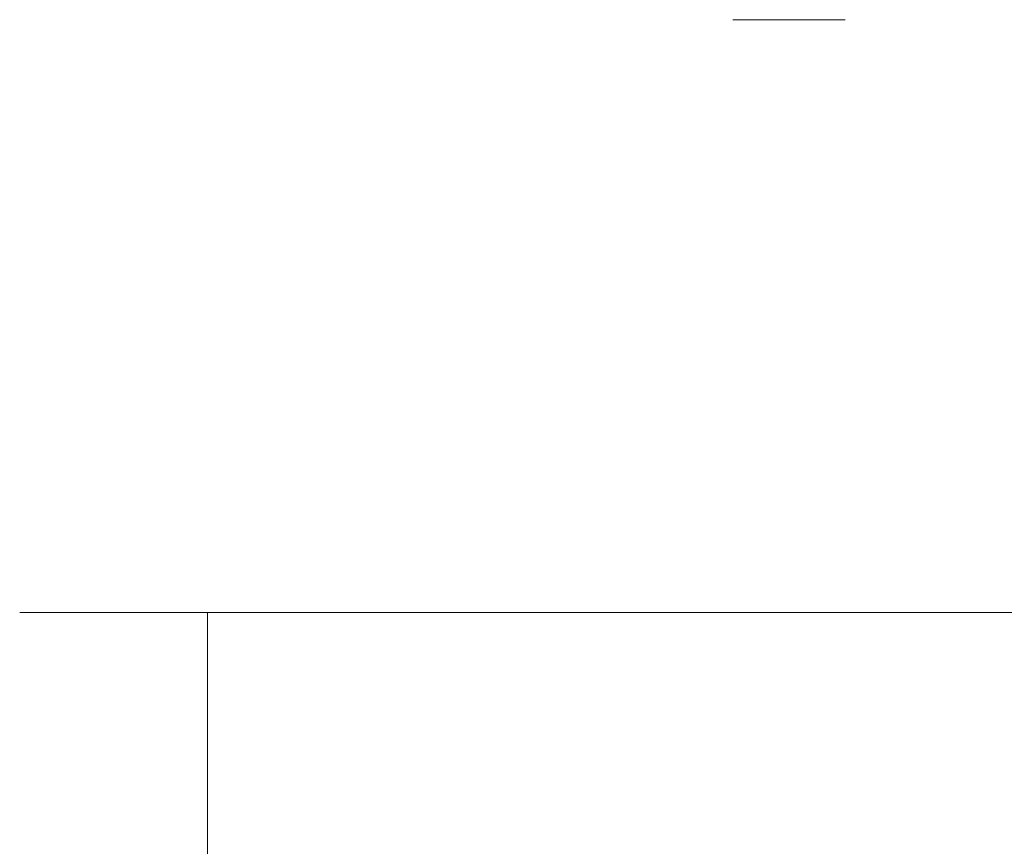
# Model space of a CAD drawing. Header units: millimetres. Extents: x -76482 to 3644, y -39128 to 75172.
# Tile 81 of 92: x -24090 to -23616, y -11948 to -11550. Entities that reach past the tile are written whole.
import ezdxf

# ---------------------------------------------------------------- set-up
doc = ezdxf.new("R2010")
doc.units = ezdxf.units.MM
doc.linetypes.add('Center', pattern=[5999.999824, 2400.000015, -1199.999936, 1199.999936, -1199.999936])
doc.layers.add('Grids-3', color=7, linetype='Center', lineweight=9, true_color=0xaaaaaa)
doc.layers.add('Surface Pattern-1', color=7, linetype='Continuous', lineweight=9, true_color=0xb9b9b9)
doc.layers.add('Walls', color=7, linetype='Continuous', lineweight=9)
doc.layers.add('Windows', color=7, linetype='Continuous', lineweight=9)

# ---------------------------------------------------------------- blocks, each defined once
blk = doc.blocks.new('Jaotusega aken 1 - A-02_-15435518-2_ korruse plaan')
at = {"layer": 'Windows'}
blk.add_line((-53, 65), (-107, 65), dxfattribs=at)

msp = doc.modelspace()

# ---------------------------------------------------------------- hatches: boundary and pattern name
at = {"layer": 'Surface Pattern-1'}
h = msp.add_hatch(dxfattribs=at)
h.set_pattern_fill('FP_20', color=256, style=0, pattern_type=2)
h.set_pattern_definition([(0, (0, 0), (0, 600), []), (90, (0, 0), (-600, 4e-14), [])])
h.paths.add_polyline_path([(1859.5, -13020), (1860.5, -13019.57), (1860.5, -12980.08), (2452.31, -12980.08), (2452.31, -11894.67), (2385, -11894.67), (2385, -11835), (1335, -11835), (1335, -11894.67), (1230, -11894.67), (1230, -11944.67), (990, -11944.67), (990, -11894.67), (885, -11892.38), (885, -11835), (-165, -11835), (-165, -11894.67), (-270, -11894.67), (-270, -11944.67), (-510, -11944.67), (-510, -11894.67), (-615, -11894.67), (-616.29, -11835), (-1665, -11835), (-1665, -11894.67), (-1770, -11894.67), (-1770, -11944.67), (-2010, -11944.67), (-2010, -11894.67), (-2115, -11894.67), (-2115, -11835), (-3165, -11835), (-3165, -11894.67), (-3270, -11896.54), (-3270, -11944.67), (-3510, -11944.67), (-3510, -11894.67), (-3615, -11894.67), (-3615, -11835), (-4665, -11835), (-4665, -11894.67), (-4770, -11894.67), (-4770, -11944.67), (-5010, -11944.67), (-5010, -11894.67), (-5115, -11894.67), (-5115, -11835), (-6165, -11835), (-6165, -11894.67), (-6270, -11894.67), (-6270, -11944.67), (-6510, -11944.67), (-6510, -11894.67), (-6615, -11894.67), (-6615, -11835), (-7665, -11835), (-7665, -11894.67), (-7770, -11894.67), (-7770, -11944.67), (-8010, -11944.67), (-8010, -11894.67), (-8115, -11894.67), (-8115, -11835), (-9165, -11835), (-9165, -11894.67), (-9270, -11894.67), (-9270, -11944.67), (-9510, -11944.67), (-9510, -11894.67), (-9615, -11894.67), (-9615, -11835), (-10665, -11835), (-10665, -11894.67), (-10770, -11894.67), (-10770, -11944.67), (-11010, -11944.67), (-11010, -11894.67), (-11115, -11894.67), (-11115, -11835), (-12165, -11835), (-12165, -11894.67), (-12270, -11894.67), (-12270, -11944.67), (-12510, -11944.67), (-12510, -11894.67), (-12615, -11894.67), (-12615, -11835), (-13665, -11835), (-13665, -11894.67), (-13770, -11894.67), (-13770, -11944.67), (-14010, -11944.67), (-14010, -11894.67), (-14115, -11894.67), (-14115, -11835), (-15165, -11835), (-15165, -11894.67), (-15270, -11894.67), (-15270, -11944.67), (-15510, -11944.67), (-15510, -11894.67), (-15615, -11894.67), (-15615, -11835), (-16665, -11835), (-16665, -11894.67), (-16770, -11894.67), (-16770, -11944.67), (-17010, -11944.67), (-17010, -11894.67), (-17115, -11894.67), (-17115, -11835), (-18165, -11835), (-18165, -11894.67), (-18270, -11894.67), (-18270, -11944.67), (-18510, -11944.67), (-18510, -11894.67), (-18615, -11894.67), (-18615, -11835), (-19665, -11835), (-19665, -11894.67), (-19770, -11894.67), (-19770, -11944.67), (-20010, -11944.67), (-20010, -11894.67), (-20115, -11894.67), (-20115, -11835), (-21165, -11835), (-21165, -11894.67), (-21270, -11894.67), (-21270, -11944.67), (-21510, -11944.67), (-21510, -11894.67), (-21615, -11894.67), (-21615, -11835), (-22665, -11835), (-22665, -11894.67), (-22770, -11894.67), (-22770, -11944.67), (-23010, -11944.67), (-23010, -11894.67), (-23115, -11894.67), (-23115, -11835), (-24165, -11835), (-24165, -11894.67), (-24270, -11894.67), (-24270, -11944.67), (-24510, -11944.67), (-24510, -11894.67), (-24615, -11894.67), (-24615, -11835), (-25665, -11835), (-25665, -11894.67), (-25770, -11894.67), (-25770, -11944.67), (-26010, -11944.67), (-26010, -11894.67), (-26115, -11894.67), (-26115, -11835), (-27165, -11835), (-27165, -11894.67), (-27270, -11894.67), (-27270, -11944.67), (-27510, -11944.67), (-27510, -11894.67), (-27615, -11894.67), (-27615, -11835), (-28665, -11835), (-28665, -11894.67), (-28770, -11894.67), (-28770, -11944.67), (-29010, -11944.67), (-29010, -11894.67), (-29115, -11894.67), (-29115, -11835), (-30226.85, -11835), (-30226.85, -11895), (-30331.85, -11895), (-30331.85, -11945), (-30571.85, -11945), (-30571.85, -11895), (-30655, -11895), (-30655, -12980.08), (-29640.5, -12982.3), (-29639.37, -12980.08), (-28140.5, -12981.08), (-28139.5, -12980.08), (-26640.5, -12981.08), (-26639.5, -12980.08), (-25140.5, -12981.08), (-25139.5, -12980.08), (-23640.5, -12981.08), (-23639.5, -12980.08), (-22140.5, -12981.08), (-22139.5, -12980.08), (-20640.5, -12981.08), (-20639.5, -12980.08), (-19140.5, -12981.08), (-19139.5, -12980.08), (-17640.5, -12981.08), (-17639.5, -12980.08), (-16140.5, -12981.08), (-16139.5, -12980.08), (-14640.5, -12981.08), (-14639.5, -12980.08), (-13140.5, -12981.08), (-13139.5, -12980.08), (-11640.5, -12981.08), (-11639.5, -12980.08), (-10140.5, -12981.08), (-10139.5, -12980.08), (-8640.5, -12981.08), (-8639.5, -12980.08), (-7140.5, -12981.08), (-7139.5, -12980.08), (-5640.5, -12981.08), (-5639.5, -12980.08), (-4140.5, -12981.08), (-4139.5, -12980.08), (-2640.5, -12981.08), (-2639.5, -12980.08), (-1140.5, -12981.08), (-1139.5, -12980.08), (359.5, -12981.08), (360.5, -12980.08), (1859.5, -12981.08), (1859.5, -13019.57)])

# ---------------------------------------------------------------- linework, layer by layer
at = {"layer": 'Grids-3'}
msp.add_line((-68751.15, -11610), (-2509.3, -11610), dxfattribs=at)
at = {"layer": 'Walls'}
msp.add_line((-24090, -11835), (-23190, -11835), dxfattribs=at)

# ---------------------------------------------------------------- block references
at = {"layer": 'Windows'}
msp.add_blockref('Jaotusega aken 1 - A-02_-15435518-2_ korruse plaan', (-23640, -11615), dxfattribs=at)

doc.saveas('drawing.dxf')
